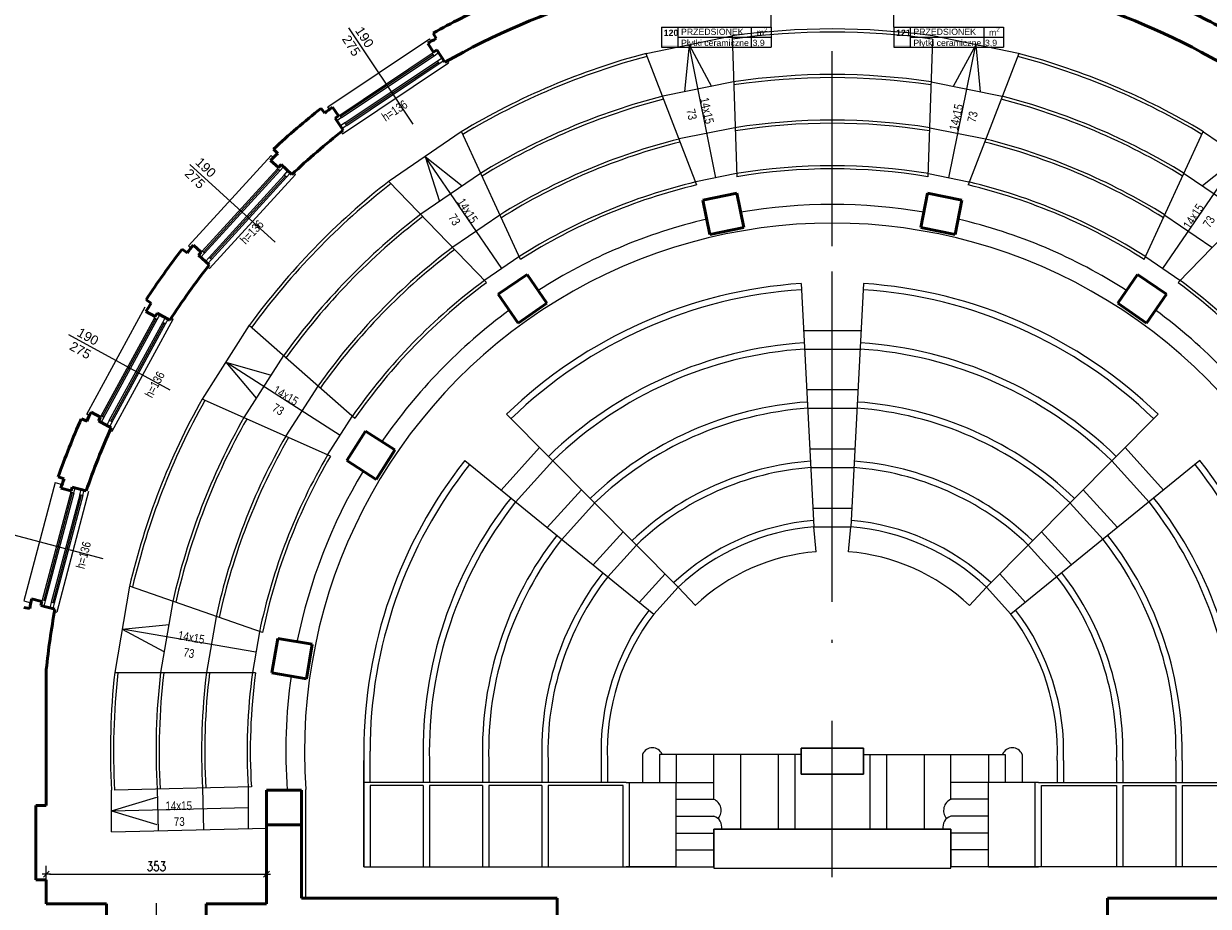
# Model space of a CAD drawing. Header units: millimetres. Extents: x 56977 to 67992, y 30187 to 42235.
# Tile 68 of 130: x 61163 to 63061, y 36353 to 37766. Entities that reach past the tile are written whole.
import ezdxf

# ---------------------------------------------------------------- set-up
doc = ezdxf.new("R2010")
doc.units = ezdxf.units.MM
doc.header["$MEASUREMENT"] = 0
doc.linetypes.add('DASHDOT', pattern=[1.01, 0.5, -0.25, 0.01, -0.25])
doc.linetypes.add('Double Dashed', pattern=[1093.611073, 529.166651, -211.666656, 141.111112, -211.666656])
doc.layers.get('0').update_dxf_attribs({"lineweight": 13})
doc.layers.get('DEFPOINTS').update_dxf_attribs({"lineweight": 13})
doc.layers.add('AI-OKNA', color=4, linetype='Continuous')
for name, color, linetype, lineweight in [('AI-OPISY', 3, 'Continuous', 13), ('AI_MURY', 40, 'Continuous', 53), ('AI_WIDOK', 8, 'Continuous', 13), ('DREWNO', 7, 'Continuous', 13), ('Lines', 7, 'Continuous', 13), ('OPISY TABELKI', 30, 'Continuous', 13), ('wymiary', 8, 'Continuous', 13)]:
    doc.layers.add(name, color=color, linetype=linetype, lineweight=lineweight)
doc.styles.add('GENERATED_STYLE_2', font='txt.shx')
doc.styles.get("Standard").update_dxf_attribs({"font": 'txt.shx'})
doc.styles.add('Style-ROMANS', font='ROMANS.shx')
doc.styles.add('WYMIAROWY-08', font='ROMANS.shx', dxfattribs={"width": 0.8})
doc.dimstyles.new('DYBY', dxfattribs={"dimscale": 100, "dimtxt": 0.15, "dimasz": 0.05, "dimexe": 0.05, "dimexo": 0.1, "dimgap": 0.05, "dimtad": 1, "dimdec": 0, "dimdsep": 46, "dimlunit": 5, "dimtxsty": 'WYMIAROWY-08', "dimblk": 'M_STRZ', "dimcen": 0.1, "dimse1": 1, "dimse2": 1, "dimclrd": 7, "dimclre": 7, "dimclrt": 1, "dimadec": 0, "dimazin": 0, "dimtfac": 1, "dimtdec": 0, "dimtmove": 2, "dimatfit": 3, "dimldrblk": 'M_STRZ', "dimfxl": 0, "dimtolj": 1, "dimarcsym": 0})

# ---------------------------------------------------------------- blocks, each defined once
blk = doc.blocks.new('M_STRZ')
for p, q in [((-1.33, 0), (1.33, 0)), ((-0.94, -0.94), (0.94, 0.94)), ((0, 2.66), (0, 0)), ((0, 0), (0, -2.66))]:
    blk.add_line(p, q)
blk = doc.blocks.new('*U1012')
at = {"layer": 'DEFPOINTS', "color": 0}
for p in [(61552.1, 36404.3), (61199.5, 36357), (61552.1, 36357)]:
    blk.add_point(p, dxfattribs=at)
at = {"layer": 'wymiary', "color": 7, "lineweight": -2}
blk.add_line((61204.5, 36404.3), (61547.1, 36404.3), dxfattribs=at)
at = {"layer": 'wymiary', "color": 7, "lineweight": -2, "xscale": 5, "yscale": 5, "zscale": 5, "rotation": 180}
blk.add_blockref('M_STRZ', (61199.5, 36404.3), dxfattribs=at)
at = {"layer": 'wymiary', "color": 7, "lineweight": -2, "xscale": 5, "yscale": 5, "zscale": 5}
blk.add_blockref('M_STRZ', (61552.1, 36404.3), dxfattribs=at)
at = {"layer": 'wymiary', "color": 1, "insert": (61375.8, 36416.8), "char_height": 15, "attachment_point": 5, "style": 'WYMIAROWY-08'}
blk.add_mtext('353', dxfattribs=at)
blk = doc.blocks.new('*D2545')
at = {"layer": 'DEFPOINTS'}
for p in [(61359.5, 36416.8), (61552.1, 36404.3), (61199.5, 36357), (61552.1, 36357)]:
    blk.add_point(p, dxfattribs=at)
at = {"layer": 'wymiary', "color": 7}
blk.add_blockref('*U1012', (0, 0), dxfattribs=at)

msp = doc.modelspace()

# ---------------------------------------------------------------- hatches: boundary and pattern name
at = {"layer": 'OPISY TABELKI', "extrusion": (0, 0, -1)}
for points in [[(-62211.2, 37728.3), (-62211.2, 37731.2), (-62184.8, 37731.2), (-62184.8, 37728.3)], [(-62583.4, 37728.3), (-62583.4, 37731.2), (-62557, 37731.2), (-62557, 37728.3)]]:
    msp.add_hatch(color=256, dxfattribs=at).paths.add_polyline_path(points, flags=16)

# ---------------------------------------------------------------- linework, layer by layer
at = {"layer": 'AI-OKNA'}
for p, q in [((61669.5, 37619.6), (61817.8, 37718.9)), ((61670.8, 37617.6), (61819.2, 37716.8)), ((61672.2, 37615.5), (61820.6, 37714.7)), ((61677.8, 37607.2), (61826.1, 37706.4)), ((61679.2, 37605.1), (61827.5, 37704.4)), ((61817.8, 37718.9), (61819.9, 37720.3)), ((61820.6, 37714.7), (61817.8, 37718.9)), ((61820.6, 37714.7), (61827.9, 37719.6)), ((61826.1, 37706.4), (61833.4, 37711.3)), ((61828.9, 37702.3), (61826.1, 37706.4)), ((61828.9, 37702.3), (61836.2, 37707.1)), ((61680.6, 37603), (61828.9, 37702.3)), ((61672.2, 37615.5), (61665, 37610.6)), ((61669.5, 37619.6), (61667.4, 37618.2)), ((61672.2, 37615.5), (61669.5, 37619.6)), ((61677.8, 37607.2), (61670.5, 37602.3)), ((61680.6, 37603), (61673.3, 37598.1)), ((61680.6, 37603), (61677.8, 37607.2)), ((61569.6, 37533.7), (61449.2, 37401.9)), ((61571.4, 37532), (61451.1, 37400.2)), ((61569.6, 37533.7), (61571.3, 37535.6)), ((61573.3, 37530.4), (61569.6, 37533.7)), ((61573.3, 37530.4), (61579.2, 37536.8)), ((61573.3, 37530.4), (61452.9, 37398.5)), ((61580.7, 37523.6), (61460.3, 37391.8)), ((61582.5, 37521.9), (61462.1, 37390.1)), ((61584.3, 37520.2), (61464, 37388.4)), ((61580.7, 37523.6), (61586.6, 37530.1)), ((61584.3, 37520.2), (61580.7, 37523.6)), ((61584.3, 37520.2), (61590.2, 37526.7)), ((61449.2, 37401.9), (61447.5, 37400.1)), ((61452.9, 37398.5), (61449.2, 37401.9)), ((61452.9, 37398.5), (61447, 37392.1)), ((61460.3, 37391.8), (61454.4, 37385.3)), ((61464, 37388.4), (61458.1, 37382)), ((61464, 37388.4), (61460.3, 37391.8)), ((61287.3, 37138), (61372.7, 37294.7)), ((61289.5, 37136.8), (61374.9, 37293.5)), ((61291.7, 37135.6), (61377.1, 37292.3)), ((61300.4, 37130.8), (61385.9, 37287.5)), ((61302.6, 37129.6), (61388.1, 37286.3)), ((61304.8, 37128.4), (61390.3, 37285.1)), ((61372.7, 37294.7), (61373.9, 37296.9)), ((61377.1, 37292.3), (61372.7, 37294.7)), ((61377.1, 37292.3), (61381.3, 37300)), ((61385.9, 37287.5), (61390.1, 37295.2)), ((61390.3, 37285.1), (61385.9, 37287.5)), ((61390.3, 37285.1), (61394.5, 37292.8)), ((61287.3, 37138), (61286.1, 37135.8)), ((61291.7, 37135.6), (61287.3, 37138)), ((61291.7, 37135.6), (61287.5, 37127.9)), ((61300.4, 37130.8), (61296.3, 37123.1)), ((61304.8, 37128.4), (61300.4, 37130.8)), ((61304.8, 37128.4), (61300.6, 37120.7)), ((61243.4, 37014.3), (61245.6, 37022.8)), ((61253.1, 37011.8), (61255.3, 37020.2)), ((61238.6, 37015.6), (61193, 36843)), ((61241, 37014.9), (61195.4, 36842.4)), ((61243.4, 37014.3), (61197.8, 36841.7)), ((61253.1, 37011.8), (61207.5, 36839.2)), ((61255.5, 37011.1), (61209.9, 36838.5)), ((61257.9, 37010.5), (61212.3, 36837.9)), ((61238.6, 37015.6), (61239.2, 37018)), ((61243.4, 37014.3), (61238.6, 37015.6)), ((61257.9, 37010.5), (61253.1, 37011.8)), ((61257.9, 37010.5), (61260.1, 37018.9)), ((61193, 36843), (61192.4, 36840.6)), ((61197.8, 36841.7), (61193, 36843)), ((61197.8, 36841.7), (61195.6, 36833.3)), ((61207.5, 36839.2), (61205.3, 36830.7)), ((61212.3, 36837.9), (61207.5, 36839.2)), ((61212.3, 36837.9), (61210.1, 36829.4))]:
    msp.add_line(p, q, dxfattribs=at)
at = {"layer": 'AI-OPISY'}
for p, q in [((61683.5, 37759.1), (61786.5, 37605.2)), ((61683.6, 37759.1), (61786.5, 37605.2)), ((61429.6, 37540.7), (61566.3, 37415.9)), ((61429.6, 37540.7), (61566.3, 37415.9)), ((61235.2, 37268.1), (61397.6, 37179.5)), ((61111.3, 36956.9), (61290.3, 36909.6)), ((61375.8, 36230.2), (61375.8, 36357.6))]:
    msp.add_line(p, q, dxfattribs=at)
at = {"layer": 'AI_MURY'}
for p, q in [((61819.3, 37750.9), (61824.2, 37742.2)), ((61819.9, 37720.3), (61810.4, 37734.4)), ((61819.9, 37720.3), (61825.1, 37723.8)), ((61838.1, 37704.3), (61825.1, 37723.8)), ((61639.3, 37630.4), (61645.5, 37622.6)), ((61667.4, 37618.2), (61657.9, 37632.4)), ((61662.2, 37614.8), (61667.4, 37618.2)), ((61675.2, 37595.3), (61662.2, 37614.8)), ((61563.5, 37565.2), (61570.3, 37557.9)), ((61571.3, 37535.6), (61558.7, 37547)), ((61575.5, 37540.2), (61571.3, 37535.6)), ((61592.7, 37524.5), (61575.5, 37540.2)), ((61417.3, 37405.1), (61425.2, 37399.1)), ((61447.5, 37400.1), (61435, 37411.5)), ((61447.5, 37400.1), (61443.3, 37395.5)), ((61460.6, 37379.7), (61443.3, 37395.5)), ((61359.3, 37323.8), (61367.6, 37318.3)), ((61373.9, 37296.9), (61359, 37305)), ((61373.9, 37296.9), (61376.9, 37302.4)), ((61397.4, 37291.2), (61376.9, 37302.4)), ((61255.6, 37133.5), (61264.7, 37129.5)), ((61286.1, 37135.8), (61271.2, 37143.9)), ((61283.1, 37130.3), (61286.1, 37135.8)), ((61303.6, 37119.1), (61283.1, 37130.3)), ((61218.6, 37040.6), (61228, 37037.3)), ((61239.2, 37018), (61222.8, 37022.3)), ((61240.8, 37024), (61239.2, 37018)), ((61263.4, 37018.1), (61240.8, 37024)), ((61163.3, 36831.1), (61173.1, 36829.4)), ((61192.4, 36840.6), (61175.9, 36844.9)), ((61192.4, 36840.6), (61190.8, 36834.5)), ((61213.4, 36828.6), (61190.8, 36834.5)), ((61199.5, 36732.1), (61199.5, 36514)), ((61608.1, 36539), (61552.1, 36539)), ((61552.1, 36539), (61552.1, 36483)), ((61608.1, 36483), (61608.1, 36539)), ((61182.5, 36395), (61182.5, 36514)), ((61182.5, 36514), (61199.5, 36514)), ((61199.5, 36395), (61182.5, 36395)), ((61199.5, 36395), (61199.5, 36357)), ((61199.5, 36357), (61199.5, 36395)), ((61295.8, 36357), (61199.5, 36357)), ((61295.8, 36357), (61295.8, 36306.1)), ((61552.1, 36357), (61455.8, 36357)), ((61455.8, 36357), (61455.8, 36306.1)), ((61608.1, 36366.1), (62018, 36366.1)), ((61608.1, 36366.1), (62018, 36366.1)), ((62018, 36366.1), (62018, 36306.1)), ((63309, 36366.1), (62899.1, 36366.1)), ((63309, 36366.1), (62899.1, 36366.1)), ((62899.1, 36366.1), (62899.1, 36306.1))]:
    msp.add_line(p, q, dxfattribs=at)
at = {"layer": 'AI_MURY', "linetype": 'Continuous'}
for p, q in [((62251, 37483.5), (62305.8, 37494.6)), ((62251, 37483.4), (62305.8, 37494.5)), ((62305.8, 37494.6), (62317, 37439.7)), ((62611.2, 37494.6), (62600.1, 37439.7)), ((62666.1, 37483.5), (62611.2, 37494.6)), ((62666.1, 37483.4), (62611.2, 37494.5)), ((62251, 37483.5), (62262.1, 37428.6)), ((62666.1, 37483.5), (62655, 37428.6)), ((62262.1, 37428.5), (62317, 37439.7)), ((62262.1, 37428.6), (62317, 37439.7)), ((62655, 37428.5), (62600.1, 37439.7)), ((62655, 37428.6), (62600.1, 37439.7)), ((61923.5, 37332.8), (61969.7, 37364.5)), ((61923.5, 37332.8), (61969.7, 37364.4)), ((61923.5, 37332.8), (61969.7, 37364.4)), ((61969.7, 37364.5), (62001.4, 37318.2)), ((62947.4, 37364.5), (62915.7, 37318.2)), ((62993.6, 37332.8), (62947.4, 37364.5)), ((62993.6, 37332.8), (62947.4, 37364.4)), ((61923.5, 37332.8), (61955.2, 37286.6)), ((62993.6, 37332.8), (62961.9, 37286.6)), ((61955.2, 37286.6), (62001.4, 37318.2)), ((61955.2, 37286.6), (62001.4, 37318.2)), ((61955.2, 37286.6), (62001.4, 37318.2)), ((62961.9, 37286.6), (62915.7, 37318.2)), ((62961.9, 37286.6), (62915.7, 37318.2)), ((61680.7, 37066.4), (61710.9, 37113.6)), ((61680.7, 37066.4), (61710.9, 37113.6)), ((61680.7, 37066.5), (61710.9, 37113.6)), ((61710.9, 37113.6), (61758, 37083.4)), ((61727.8, 37036.2), (61758, 37083.4)), ((61727.8, 37036.2), (61758, 37083.3)), ((61727.8, 37036.2), (61758, 37083.3)), ((61680.7, 37066.5), (61727.8, 37036.2)), ((61560.8, 36726.5), (61570.3, 36781.7)), ((61560.8, 36726.5), (61570.3, 36781.7)), ((61560.8, 36726.5), (61570.3, 36781.7)), ((61570.3, 36781.7), (61625.5, 36772.3)), ((61616, 36717.1), (61625.5, 36772.3)), ((61616, 36717), (61625.5, 36772.2)), ((61616, 36717), (61625.5, 36772.2)), ((61560.8, 36726.5), (61616, 36717.1)), ((61552.1, 36483), (61552.1, 36357)), ((61552.1, 36483), (61608.1, 36483)), ((61608.1, 36483), (61608.1, 36366.1))]:
    msp.add_line(p, q, dxfattribs=at)
at = {"layer": 'AI_MURY'}
for radius, start, end in [(1265.8, 95.1217, 119.3528), (1265.8, 60.6472, 84.8783), (1315.5, 114.7134, 119.0697), (1315.5, 60.9303, 65.2866), (1305.6, 119.0697, 119.7632), (1315.5, 128.5187, 132.872), (1305.6, 127.8228, 128.5187), (1265.8, 128.2336, 133.1572), (1305.6, 132.872, 133.5679), (1315.5, 142.3226, 146.6758), (1305.6, 141.6274, 142.3226), (1265.8, 142.0379, 146.9605), (1305.6, 146.6758, 147.3709), (1315.5, 156.1264, 160.4797), (1305.6, 155.4305, 156.1264), (1265.8, 155.8413, 160.7648), (1305.6, 160.4797, 161.1756), (1305.6, 169.2351, 169.9287), (1265.8, 169.6456, 174.0597)]:
    msp.add_arc((62458.5, 36601.1), radius, start, end, dxfattribs=at)
at = {"layer": 'AI_WIDOK', "color": 251, "linetype": 'DASHDOT', "ltscale": 500}
msp.add_line((62458.5, 30844.6), (62458.5, 41807.6), dxfattribs=at)
at = {"layer": 'AI_WIDOK'}
for p, q in [((61650.2, 37632.7), (61813.1, 37741.7)), ((61815.9, 37737.5), (61813.1, 37741.7)), ((62160.4, 37718.4), (62297.7, 37746.3)), ((62298.2, 37746.4), (62305.6, 37520.9)), ((62618.7, 37741.3), (62611.5, 37520.9)), ((62756.7, 37718.4), (62619.4, 37746.3)), ((62229, 37732.3), (62221.7, 37657)), ((62271.8, 37519), (62229, 37732.3)), ((62229, 37732.3), (62264.8, 37665.6)), ((62645.2, 37519), (62688.1, 37732.3)), ((62688.1, 37732.3), (62652.2, 37665.6)), ((62688.1, 37732.3), (62695.4, 37657)), ((62159.9, 37718.3), (62240.9, 37507.8)), ((62757.2, 37718.3), (62676.1, 37507.8)), ((62300, 37672.9), (62186.8, 37649.9)), ((62617, 37672.9), (62730.3, 37649.9)), ((61653, 37628.5), (61650.2, 37632.7)), ((61864.1, 37593), (61748.5, 37513.9)), ((61959.3, 37388.5), (61864.6, 37593.3)), ((62302.4, 37599.4), (62213.3, 37581.3)), ((62614.7, 37599.4), (62703.8, 37581.3)), ((62957.8, 37388.5), (63052.5, 37593.3)), ((63052.9, 37593), (63168.5, 37513.9)), ((61427.4, 37410), (61559.6, 37554.7)), ((61563.3, 37551.4), (61559.6, 37554.7)), ((61929.2, 37373.9), (61806.3, 37553.4)), ((61806.3, 37553.4), (61829.1, 37481.2)), ((61806.3, 37553.4), (61865.4, 37506.1)), ((62987.8, 37373.9), (63110.7, 37553.4)), ((63110.7, 37553.4), (63051.6, 37506.1)), ((61748.1, 37513.5), (61904.8, 37351.3)), ((61894.9, 37526.3), (61799.6, 37461.1)), ((62304.8, 37525.8), (62239.8, 37512.6)), ((62612.3, 37525.8), (62677.3, 37512.6)), ((63169, 37513.5), (63012.2, 37351.3)), ((63022.2, 37526.3), (63117.5, 37461.1)), ((61925.7, 37459.6), (61850.7, 37408.2)), ((62991.3, 37459.6), (63066.4, 37408.2)), ((61431.1, 37406.6), (61427.4, 37410)), ((61956.6, 37392.8), (61901.9, 37355.3)), ((62960.5, 37392.8), (63015.2, 37355.3)), ((62408.4, 37349.9), (62429.1, 36960.3)), ((62508.6, 37349.9), (62488, 36960.3)), ((61264.2, 37140.6), (61358, 37312.7)), ((61524.6, 37283), (61449, 37165)), ((61524.6, 37283), (61693.6, 37134.2)), ((62412.4, 37274.7), (62504.7, 37274.9)), ((61579.5, 37234.4), (61516.1, 37135.4)), ((62414, 37244.9), (62504.9, 37244.9)), ((61670, 37106.6), (61486.8, 37224)), ((61486.8, 37224), (61535.9, 37166.4)), ((61486.8, 37224), (61559.7, 37203.4)), ((61634.5, 37185.7), (61583.2, 37105.8)), ((62417.4, 37180), (62499.7, 37180.1)), ((61654.8, 37073.6), (61449, 37165)), ((61268.6, 37138.2), (61264.2, 37140.6)), ((61650.5, 37076.1), (61689.5, 37137)), ((61936.8, 37140.5), (62211.7, 36863.7)), ((62419, 37150.1), (62498.1, 37150.1)), ((62980.3, 37140.5), (62705.4, 36863.7)), ((61989.5, 37087.2), (61927.9, 37019.1)), ((62422.5, 37085.1), (62494.4, 37085.2)), ((62927.5, 37087.2), (62989.2, 37019.1)), ((61869.7, 37066.3), (62172.5, 36820.4)), ((62010.7, 37065.9), (61951.2, 37000.1)), ((63047.4, 37066.3), (62744.6, 36820.4)), ((62906.4, 37065.9), (62965.9, 37000.1)), ((62424, 37055.3), (62492.8, 37055.2)), ((61213.6, 37031.1), (61163.6, 36841.8)), ((61213.6, 37031.1), (61224.8, 37028.2)), ((62056.5, 37019.8), (62001.6, 36959.2)), ((62860.5, 37019.8), (62915.4, 36959.2)), ((62077.7, 36998.5), (62025, 36940.2)), ((62427.5, 36990.2), (62489.6, 36990.3)), ((62839.4, 36998.5), (62892.1, 36940.2)), ((62123.5, 36952.5), (62075.4, 36899.3)), ((62432.6, 36920.5), (62429.1, 36960.3)), ((62429.3, 36960.3), (62488, 36960.3)), ((62484.5, 36920.5), (62488, 36960.3)), ((62793.5, 36952.5), (62841.7, 36899.3)), ((62144.7, 36931.1), (62098.7, 36880.3)), ((62772.4, 36931.1), (62818.3, 36880.3)), ((62190.5, 36885), (62149.2, 36839.4)), ((62726.6, 36885), (62767.9, 36839.4)), ((61332.7, 36865.1), (61309.1, 36727)), ((61545.7, 36791), (61332.8, 36865.6)), ((62211.7, 36863.7), (62172.5, 36820.4)), ((62239.1, 36834.6), (62211.7, 36863.7)), ((62678, 36834.6), (62705.4, 36863.7)), ((62705.4, 36863.7), (62744.6, 36820.4)), ((61163.6, 36841.8), (61174.8, 36838.9)), ((61402, 36840.8), (61382.5, 36727)), ((61471.4, 36816.4), (61456.1, 36727.1)), ((61320.9, 36796.3), (61396.3, 36804.2)), ((61535.3, 36759.6), (61320.9, 36796.3)), ((61320.9, 36796.3), (61387.9, 36761)), ((61540.8, 36792), (61529.7, 36727.1)), ((61534.7, 36726.5), (61309, 36726.5)), ((62508.5, 36606.1), (62408.5, 36606.1)), ((62408.5, 36606.1), (62408.5, 36596.1)), ((62408.5, 36596.1), (62408.5, 36606.1)), ((62408.5, 36606.1), (62508.5, 36606.1)), ((62508.5, 36596.1), (62508.5, 36606.1)), ((62508.5, 36606.1), (62508.5, 36596.1)), ((61708.1, 36601.1), (61708.1, 36416.1)), ((61708.1, 36416.1), (61708.1, 36586.1)), ((61718.1, 36551.1), (61718.1, 36601.1)), ((61803.2, 36586.1), (61803.2, 36551.1)), ((61813.2, 36586.3), (61813.2, 36551.1)), ((61898.3, 36586.1), (61898.3, 36551.1)), ((61908.3, 36586.3), (61908.3, 36551.1)), ((61993.3, 36586.1), (61993.3, 36551.1)), ((62003.3, 36586.4), (62003.3, 36551.1)), ((62088.4, 36586.1), (62088.4, 36551.1)), ((62098.4, 36586.1), (62098.4, 36551.1)), ((62154.5, 36596.1), (62154.5, 36551.1)), ((62268.5, 36596.1), (62181.5, 36596.1)), ((62181.5, 36596.1), (62181.5, 36551.1)), ((62208.5, 36596.1), (62208.5, 36551.1)), ((62408.5, 36596.1), (62268.5, 36596.1)), ((62268.5, 36551.1), (62268.5, 36596.1)), ((62311.5, 36596.1), (62311.5, 36476.1)), ((62371.5, 36596.1), (62371.5, 36476.1)), ((62408.5, 36596.1), (62398.5, 36596.1)), ((62398.5, 36596.1), (62398.5, 36476.1)), ((62408.5, 36564.5), (62408.5, 36596.1)), ((62408.5, 36596.1), (62408.5, 36564.5)), ((62508.5, 36596.1), (62648.5, 36596.1)), ((62508.5, 36596.1), (62508.5, 36564.5)), ((62508.5, 36596.1), (62518.5, 36596.1)), ((62508.5, 36564.5), (62508.5, 36596.1)), ((62518.5, 36596.1), (62518.5, 36476.1)), ((62545.5, 36596.1), (62545.5, 36476.1)), ((62605.5, 36596.1), (62605.5, 36476.1)), ((62648.5, 36596.1), (62735.5, 36596.1)), ((62648.5, 36551.1), (62648.5, 36596.1)), ((62708.5, 36596.1), (62708.5, 36551.1)), ((62735.5, 36596.1), (62735.5, 36551.1)), ((62762.5, 36596.1), (62762.5, 36551.1)), ((62818.7, 36586.1), (62818.7, 36551.1)), ((62828.7, 36586.1), (62828.7, 36551.1)), ((62913.8, 36586.4), (62913.8, 36551.1)), ((62923.8, 36586.1), (62923.8, 36551.1)), ((63008.8, 36586.3), (63008.8, 36551.1)), ((63018.8, 36586.1), (63018.8, 36551.1)), ((62508.5, 36564.5), (62408.5, 36564.5)), ((62408.5, 36564.5), (62508.5, 36564.5)), ((62128.5, 36551.1), (61708.1, 36551.1)), ((61803.2, 36546.1), (61718.1, 36546.1)), ((61718.1, 36546.1), (61718.1, 36416.1)), ((61803.2, 36546.1), (61803.2, 36416.1)), ((61898.2, 36546.1), (61813.3, 36546.1)), ((61813.3, 36546.1), (61813.3, 36416.1)), ((61898.2, 36546.1), (61898.2, 36416.1)), ((61993.2, 36546.1), (61908.3, 36546.1)), ((61908.3, 36546.1), (61908.3, 36416.1)), ((61993.2, 36546.1), (61993.2, 36416.1)), ((62123.5, 36546.1), (62003.3, 36546.1)), ((62003.3, 36546.1), (62003.3, 36416.1)), ((62123.5, 36416.1), (62123.5, 36546.1)), ((62128.5, 36551.1), (62208.5, 36551.1)), ((62133.5, 36416.1), (62133.5, 36551.1)), ((62208.5, 36416.1), (62208.5, 36551.1)), ((62208.5, 36551.1), (62268.5, 36551.1)), ((62268.5, 36524.1), (62268.5, 36551.4)), ((62648.5, 36524.1), (62648.5, 36551.4)), ((62708.5, 36551.1), (62648.5, 36551.1)), ((62708.5, 36416.1), (62708.5, 36551.1)), ((62788.5, 36551.1), (62708.5, 36551.1)), ((62783.5, 36416.1), (62783.5, 36551.1)), ((62788.5, 36551.1), (63209, 36551.1)), ((62793.5, 36546.1), (62913.8, 36546.1)), ((62793.5, 36416.1), (62793.5, 36546.1)), ((62913.8, 36546.1), (62913.8, 36416.1)), ((62923.8, 36546.1), (63008.8, 36546.1)), ((62923.8, 36546.1), (62923.8, 36416.1)), ((63008.8, 36546.1), (63008.8, 36416.1)), ((63018.9, 36546.1), (63103.7, 36546.1)), ((63018.9, 36546.1), (63018.9, 36416.1)), ((61303.9, 36471.9), (61303.9, 36538.8)), ((61303.9, 36505.6), (61376.3, 36527.7)), ((61527.9, 36544), (61308.9, 36539)), ((61376.9, 36540.4), (61378.5, 36473.4)), ((61449.9, 36542.1), (61451.5, 36475.2)), ((61522.9, 36543.9), (61522.9, 36476.9)), ((61615.3, 36366.1), (61615.3, 36539.6)), ((61522.9, 36510.4), (61303.9, 36505.3)), ((62208.5, 36524.1), (62268.5, 36524.1)), ((62708.5, 36524.1), (62648.5, 36524.1)), ((61303.9, 36505.6), (61376.4, 36483.7)), ((62208.5, 36497.1), (62268.5, 36497.1)), ((62708.5, 36497.1), (62648.5, 36497.1)), ((61552.1, 36477.6), (61303.9, 36471.7)), ((62208.5, 36470.1), (62268.5, 36470.1)), ((62648.5, 36476.1), (62268.5, 36476.1)), ((62268.5, 36476.1), (62268.5, 36416.1)), ((62268.5, 36416.1), (62268.5, 36476.1)), ((62268.5, 36476.1), (62648.5, 36476.1)), ((62648.5, 36416.1), (62648.5, 36476.1)), ((62648.5, 36476.1), (62648.5, 36416.1)), ((62708.5, 36470.1), (62648.5, 36470.1)), ((62208.5, 36443.1), (62268.5, 36443.1)), ((62708.5, 36443.1), (62648.5, 36443.1)), ((61708.1, 36416.1), (62208.5, 36416.1)), ((62208.5, 36416.1), (62128.5, 36416.1)), ((62208.5, 36416.1), (62268.5, 36416.1)), ((62268.5, 36416.1), (62268.5, 36414.1)), ((62268.5, 36414.1), (62648.5, 36414.1)), ((62708.5, 36416.1), (62648.5, 36416.1)), ((62648.5, 36414.1), (62648.5, 36416.1)), ((63209, 36416.1), (62708.5, 36416.1)), ((62708.5, 36416.1), (62788.5, 36416.1))]:
    msp.add_line(p, q, dxfattribs=at)
for centre, radius, start, end in [((62458.6, 36601.1), 1156.4, 82.0065, 97.9995), ((62458.6, 36601.1), 1151.4, 82.0065, 97.9995), ((62458.6, 36601.1), 1156.4, 104.9447, 120.9353), ((62458.6, 36601.1), 1151.4, 104.9447, 120.9353), ((62458.5, 36601.1), 1151.4, 59.0647, 75.0553), ((62458.5, 36601.1), 1156.4, 59.0647, 75.0553), ((62458.6, 36601.1), 1083.4, 81.5908, 98.4156), ((62458.6, 36601.1), 1078.4, 81.5908, 98.4156), ((62458.6, 36601.1), 1083.4, 104.5285, 121.3514), ((62458.5, 36601.1), 1083.4, 58.6486, 75.4715), ((62458.6, 36601.1), 1078.4, 104.5285, 121.3514), ((62458.5, 36601.1), 1078.4, 58.6486, 75.4715), ((62458.6, 36601.1), 1010.4, 81.1142, 98.8926), ((62458.6, 36601.1), 1005.4, 81.1142, 98.8926), ((62458.6, 36601.1), 1010.4, 104.0515, 121.8285), ((62458.6, 36601.1), 1005.4, 104.0515, 121.8285), ((62458.5, 36601.1), 1005.4, 58.1715, 75.9485), ((62458.5, 36601.1), 1010.4, 58.1715, 75.9485), ((62458.6, 36601.1), 937.4, 80.5625, 99.4449), ((62458.6, 36601.1), 932.4, 80.5625, 99.4449), ((62458.6, 36601.1), 1156.4, 127.8805, 143.8696), ((62458.6, 36601.1), 1151.4, 127.8805, 143.8696), ((62458.6, 36601.1), 937.4, 103.4992, 122.3808), ((62458.6, 36601.1), 932.4, 103.4992, 122.3808), ((62458.5, 36601.1), 932.4, 57.6192, 76.5008), ((62458.5, 36601.1), 937.4, 57.6192, 76.5008), ((62458.6, 36601.1), 875.4, 80.3685, 99.6391), ((62458.6, 36601.1), 1083.4, 127.4644, 144.2333), ((62458.6, 36601.1), 1078.4, 127.4644, 144.2333), ((62458.5, 36601.1), 845.5, 355.8274, 184.1726), ((62458.6, 36601.1), 875.4, 103.305, 122.575), ((62458.6, 36601.1), 875.4, 57.4315, 76.7027), ((62458.6, 36601.1), 1010.4, 126.9874, 144.6501), ((62458.6, 36601.1), 1005.4, 126.9874, 144.6501), ((62458.6, 36601.1), 937.4, 126.4351, 145.1326), ((62458.6, 36601.1), 932.4, 126.4351, 145.1326), ((62458.5, 36601.1), 750.5, 93.8286, 134.0476), ((62458.5, 36601.1), 750.5, 93.8286, 134.0476), ((62458.5, 36601.1), 750.5, 45.9524, 86.1714), ((62458.5, 36601.1), 750.5, 45.9524, 86.1714), ((62458.5, 36601.1), 932.4, 34.8674, 53.5649), ((62458.5, 36601.1), 937.4, 34.8674, 53.5649), ((62458.5, 36601.1), 740.5, 93.8286, 134.0476), ((62458.5, 36601.1), 740.5, 45.9524, 86.1714), ((62458.6, 36601.1), 875.4, 126.2408, 145.5103), ((62458.6, 36601.1), 875.4, 34.4939, 53.7656), ((62458.5, 36601.1), 655.5, 93.944, 133.9311), ((62458.5, 36601.1), 655.5, 46.0689, 86.056), ((62458.5, 36601.1), 645.5, 93.944, 133.9311), ((62458.5, 36601.1), 645.5, 46.0689, 86.056), ((62458.6, 36601.1), 1156.4, 150.8169, 166.8055), ((62458.6, 36601.1), 1151.4, 150.8169, 166.8055), ((62458.5, 36601.1), 560.5, 94.0984, 133.7751), ((62458.5, 36601.1), 560.5, 46.2249, 85.9016), ((62458.6, 36601.1), 1083.4, 150.4531, 167.2217), ((62458.5, 36601.1), 550.5, 94.0984, 133.7751), ((62458.5, 36601.1), 550.5, 46.2249, 85.9016), ((62458.6, 36601.1), 1078.4, 150.4531, 167.2217), ((62458.6, 36601.1), 1010.4, 150.0363, 167.6987), ((62458.6, 36601.1), 1005.4, 150.0363, 167.6987), ((62458.6, 36601.1), 937.4, 149.5539, 168.251), ((62458.6, 36601.1), 932.4, 149.5539, 168.251), ((62458.5, 36601.1), 750.5, 141.688, 180), ((62458.5, 36601.1), 740.5, 141.688, 180), ((62458.5, 36601.1), 465.5, 94.3159, 133.5554), ((62458.5, 36601.1), 465.5, 46.4446, 85.6841), ((62458.5, 36601.1), 740.5, 0, 38.312), ((62458.5, 36601.1), 750.5, 0, 38.312), ((62458.6, 36601.1), 875.4, 149.1761, 168.4452), ((62458.5, 36601.1), 455.5, 94.3159, 133.5554), ((62458.5, 36601.1), 455.5, 46.4446, 85.6841), ((62458.5, 36601.1), 655.5, 141.8045, 181.3113), ((62458.5, 36601.1), 655.5, 358.6887, 38.1955), ((62458.5, 36601.1), 645.5, 141.8045, 181.3113), ((62458.5, 36601.1), 645.5, 358.6887, 38.1955), ((62458.5, 36601.1), 370.5, 94.6449, 133.2229), ((62458.5, 36601.1), 370.5, 46.7771, 85.3551), ((62458.5, 36601.1), 560.5, 141.9606, 181.5336), ((62458.5, 36601.1), 360.5, 94.6449, 133.2229), ((62458.5, 36601.1), 360.5, 46.7771, 85.3551), ((62458.5, 36601.1), 560.5, 358.4664, 38.0394), ((62458.5, 36601.1), 550.5, 141.9606, 181.5336), ((62458.5, 36601.1), 550.5, 358.4664, 38.0394), ((62458.5, 36601.1), 320.5, 94.6449, 133.2229), ((62458.5, 36601.1), 320.5, 46.7771, 85.3551), ((62458.5, 36601.1), 465.5, 142.1803, 181.8467), ((62458.5, 36601.1), 455.5, 142.1803, 181.8467), ((62458.5, 36601.1), 455.5, 358.1533, 37.8197), ((62458.5, 36601.1), 465.5, 358.1533, 37.8197), ((62458.5, 36601.1), 370.5, 142.5127, 182.3205), ((62458.5, 36601.1), 360.5, 142.5127, 182.3205), ((62458.5, 36601.1), 360.5, 357.6795, 37.4873), ((62458.5, 36601.1), 370.5, 357.6795, 37.4873), ((62458.6, 36601.1), 1156.4, 173.7505, 183.0918), ((62458.6, 36601.1), 1151.4, 173.7505, 183.0918), ((62458.6, 36601.1), 1083.4, 173.3254, 183.2126), ((62458.6, 36601.1), 1078.4, 173.3254, 183.2126), ((62458.6, 36601.1), 1010.4, 172.8381, 183.351), ((62458.6, 36601.1), 1005.4, 172.8381, 183.351), ((62458.6, 36601.1), 937.4, 172.2738, 183.511), ((62458.6, 36601.1), 932.4, 172.2738, 183.511), ((62458.6, 36601.1), 875.4, 172.111, 184.068), ((62170.3, 36589.4), 17.1, 22.8719, 157.1281), ((62746.8, 36589.4), 17.1, 22.8719, 157.1281), ((62261, 36506.2), 19.4, 320.2652, 67.0862), ((62656.1, 36506.2), 19.4, 112.9138, 219.7348), ((62263.9, 36480.1), 17.5, 346.6, 74.8381), ((62653.1, 36480.1), 17.5, 105.1619, 193.4)]:
    msp.add_arc(centre, radius, start, end, dxfattribs=at)
at = {"layer": 'DREWNO', "color": 7, "linetype": 'Double Dashed'}
msp.add_line((62458.5, 30278.5), (62458.5, 42046.9), dxfattribs=at)
at = {"layer": 'Lines', "color": 251, "linetype": 'Continuous'}
for p, q in [((61674.1, 37589.8), (61843.6, 37703.2)), ((61841.4, 37706.6), (61843.6, 37703.2)), ((61671.8, 37593.1), (61674.1, 37589.8)), ((61598.4, 37524.7), (61460.8, 37374.1)), ((61595.7, 37527.2), (61598.4, 37524.7)), ((61458.1, 37376.5), (61460.8, 37374.1)), ((61305.2, 37113.7), (61402.9, 37292.8)), ((61399.6, 37294.6), (61402.9, 37292.8)), ((61302, 37115.5), (61305.2, 37113.7)), ((61267.2, 37016.7), (61216.2, 36823.7)), ((61212.3, 36824.7), (61216.2, 36823.7))]:
    msp.add_line(p, q, dxfattribs=at)
at = {"layer": 'OPISY TABELKI'}
for p, q in [((62360.5, 37760.5), (62360.5, 37950)), ((62557, 37760.5), (62557, 37950)), ((62184.8, 37760.5), (62360.5, 37760.5)), ((62184.8, 37760.5), (62184.8, 37728.3)), ((62211.2, 37760.5), (62211.2, 37728.3)), ((62328.7, 37760.5), (62328.7, 37728.3)), ((62360.5, 37760.5), (62360.5, 37728.3)), ((62557, 37760.5), (62732.7, 37760.5)), ((62557, 37760.5), (62557, 37728.3)), ((62583.4, 37760.5), (62583.4, 37728.3)), ((62701, 37760.5), (62701, 37728.3)), ((62732.7, 37760.5), (62732.7, 37728.3)), ((62211.2, 37744.4), (62360.5, 37744.4)), ((62583.4, 37744.4), (62732.7, 37744.4)), ((62184.8, 37728.3), (62360.5, 37728.3)), ((62557, 37728.3), (62732.7, 37728.3))]:
    msp.add_line(p, q, dxfattribs=at)

# ---------------------------------------------------------------- texts
at = {"layer": 'AI-OPISY', "char_height": 15, "width": 45.29, "attachment_point": 2}
for s, insert, rotation in [('\\fArial|b0|i0|c238|p39;190\\P275', (61715.5, 37748.5), 303.0535), ('\\fArial|b0|i0|c238|p39;190\\P275', (61460.1, 37541.2), 316.2856), ('\\fArial|b0|i0|c238|p39;\\H15.000000;190\\P275', (61269.7, 37271.6), 331.272)]:
    msp.add_mtext(s, dxfattribs=dict(at, insert=insert, rotation=rotation))
at = {"layer": 'AI-OPISY', "char_height": 14, "attachment_point": 7, "line_spacing_factor": 0.722892, "style": 'WYMIAROWY-08'}
for insert, rotation in [((61743, 37608.6), 33.3112), ((61518.9, 37411.4), 46.5433), ((61369.1, 37165.4), 61.5297), ((61260.6, 36892), 75.5535)]:
    msp.add_mtext('\\fArial|b0|i0|c238|p39;h=136', dxfattribs=dict(at, insert=insert, rotation=rotation))
at = {"layer": 'AI_WIDOK', "char_height": 14, "attachment_point": 7, "line_spacing_factor": 0.722892, "style": 'WYMIAROWY-08'}
for s, insert, rotation in [('\\fArial|b0|i0|c238|p39;14x15', (62246.3, 37646), 282.2329), ('\\fArial|b0|i0|c238|p39;14x15', (62659.4, 37593.9), 77.7671), ('\\fArial|b0|i0|c238|p39;73', (62224.4, 37627.7), 282.2329), ('\\fArial|b0|i0|c238|p39;73', (62688.2, 37606.8), 77.7671), ('\\fArial|b0|i0|c238|p39;14x15', (61856.7, 37480.5), 302.769), ('\\fArial|b0|i0|c238|p39;14x15', (63031.5, 37435.7), 57.231), ('\\fArial|b0|i0|c238|p39;73', (61842.5, 37455.6), 302.769), ('\\fArial|b0|i0|c238|p39;73', (63063, 37437.7), 57.231), ('\\fArial|b0|i0|c238|p39;14x15', (61561.1, 37175.2), 329.6357), ('\\fArial|b0|i0|c238|p39;73', (61559.8, 37146.6), 329.6357), ('\\fArial|b0|i0|c238|p39;14x15', (61409.5, 36780.1), 349.8796), ('\\fArial|b0|i0|c238|p39;73', (61418.1, 36752.8), 349.8796), ('\\fArial|b0|i0|c238|p39;14x15', (61390.3, 36506.4), 0.4353), ('\\fArial|b0|i0|c238|p39;73', (61403.8, 36481.2), 0.4353)]:
    msp.add_mtext(s, dxfattribs=dict(at, insert=insert, rotation=rotation))
at = {"layer": 'OPISY TABELKI', "color": 7, "char_height": 10, "width": 168.659, "attachment_point": 1, "style": 'GENERATED_STYLE_2'}
for s, insert in [('\\A1;\\fArial|b0|i0|c238|p39;m\\H7.000000;\\S2^  ;', (62337.6, 37760.2)), ('\\A1;\\fArial|b0|i0|c238|p39;m\\H7.000000;\\S2^  ;', (62709.5, 37760.1)), ('\\fArial|b1|i0|c238|p39;120', (62188.5, 37756.4)), ('\\fArial|b0|i0|c238|p39;PRZEDSIONEK', (62216.2, 37758)), ('\\fArial|b0|i0|c238|p39;Płytki ceramiczne       ', (62216.2, 37740.2)), ('\\fArial|b1|i0|c238|p39;121', (62560.7, 37756.4)), ('\\fArial|b0|i0|c238|p39;PRZEDSIONEK', (62588.4, 37758)), ('\\fArial|b0|i0|c238|p39;Płytki ceramiczne       ', (62588.4, 37740.2)), ('\\fArial|b0|i0|c238|p39;3,9         ', (62330.8, 37740.2)), ('\\fArial|b0|i0|c238|p39;3,9        ', (62703, 37740.2))]:
    msp.add_mtext(s, dxfattribs=dict(at, insert=insert))

# ---------------------------------------------------------------- dimensions: what is measured, and where the dimension line sits
at = {"layer": 'wymiary', "color": 7}
dim = msp.add_linear_dim(base=(61552.1, 36404.3), p1=(61199.5, 36357), p2=(61552.1, 36357), dimstyle='DYBY', override={"dimtad": 0, "dimtxsty": 'Style-ROMANS', "dimcen": 0.001, "dimclrd": 0, "dimclre": 0}, dxfattribs=at)
dim.commit()
dim.dimension.update_dxf_attribs({"geometry": '*D2545', "text_midpoint": (61359.5, 36416.8), "dimtype": 128})

doc.saveas('drawing.dxf')
